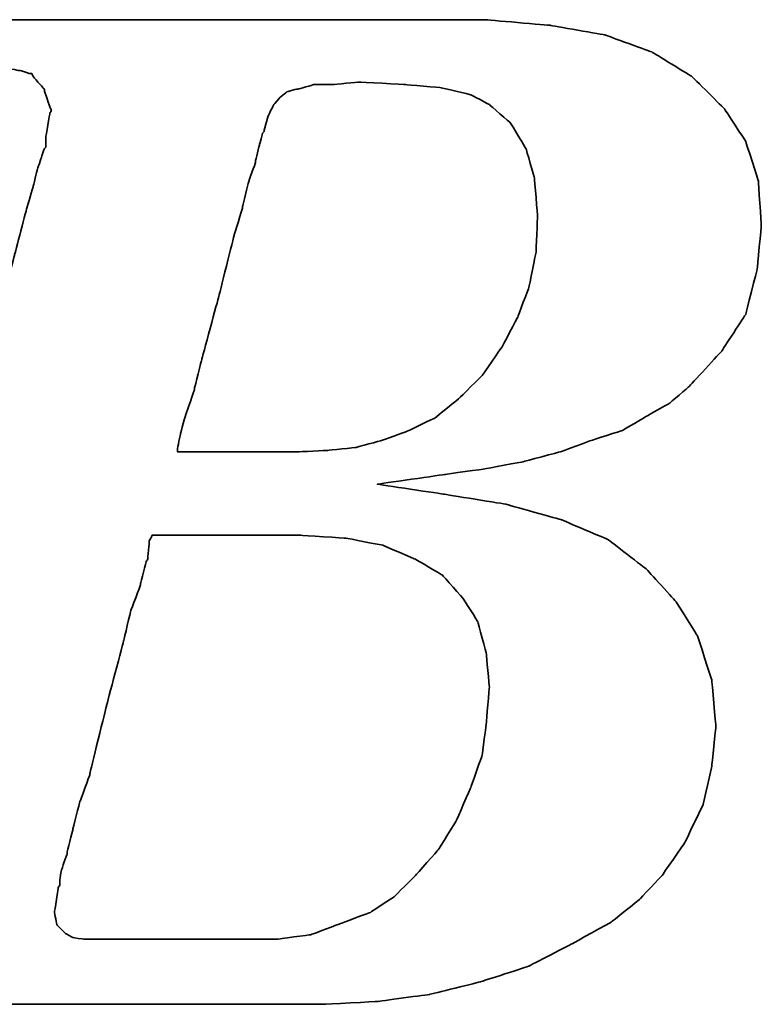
# Model space of a CAD drawing. Extents: x 473 to 1054, y -122 to 208.
# Tile 23 of 40: x 1020.99 to 1022.62, y -66.19 to -64.03. Entities that reach past the tile are written whole.
import ezdxf

# ---------------------------------------------------------------- set-up
doc = ezdxf.new("R2010")
doc.units = 0
doc.header["$MEASUREMENT"] = 0
doc.layers.add('DIM', color=4, linetype='CONTINUOUS')
doc.layers.add('layer 1', color=7, linetype='CONTINUOUS')

# ---------------------------------------------------------------- blocks, each defined once
blk = doc.blocks.new('TBI MOTION logo(完整正式版)')
at = {"layer": 'layer 1', "color": 22, "lineweight": 35}
for points, knots in [([(-64.65375, -6.86375), (-64.65375, -6.86375), (-64.84375, -7.29625), (-64.84375, -7.29625), (-64.84375, -7.29625), (-64.84375, -7.29625), (-64.86875, -7.34375), (-64.86875, -7.34375), (-64.86875, -7.34375), (-64.86875, -7.34375), (-64.86875, -7.36875), (-64.86875, -7.36875), (-64.86875, -7.36875), (-64.86875, -7.36875), (-65.15375, -7.65375), (-65.15375, -7.65375), (-65.15375, -7.65375), (-65.15375, -7.65375), (-65.17875, -7.65375), (-65.17875, -7.65375), (-65.17875, -7.65375), (-65.17875, -7.65375), (-65.20375, -7.67875), (-65.20375, -7.67875), (-65.20375, -7.67875), (-65.20375, -7.67875), (-65.58875, -7.87125), (-65.58875, -7.87125), (-65.58875, -7.87125), (-65.58875, -7.87125), (-65.63375, -7.87125), (-65.63375, -7.87125), (-65.63375, -7.87125), (-65.63375, -7.87125), (-65.65875, -7.89375), (-65.65875, -7.89375), (-65.65875, -7.89375), (-65.65875, -7.89375), (-66.09375, -7.94375), (-66.09375, -7.94375), (-66.09375, -7.94375), (-66.09375, -7.94375), (-66.11375, -7.94375), (-66.11375, -7.94375), (-66.11375, -7.94375), (-66.11375, -7.94375), (-66.16375, -7.94375), (-66.16375, -7.94375), (-66.16375, -7.94375), (-66.16375, -7.94375), (-66.30875, -7.94375), (-66.30875, -7.94375), (-66.30875, -7.94375), (-66.30875, -7.94375), (-66.69375, -7.94375), (-66.69375, -7.94375), (-66.69375, -7.94375), (-66.69375, -7.94375), (-67.07375, -7.94375), (-67.07375, -7.94375), (-67.07375, -7.94375), (-67.07375, -7.94375), (-67.12375, -7.94375), (-67.12375, -7.94375), (-67.12375, -7.94375), (-67.12375, -7.94375), (-67.12375, -7.96625), (-67.12375, -7.96625), (-67.12375, -7.96625), (-67.12375, -7.96625), (-67.14875, -7.99125), (-67.14875, -7.99125), (-67.14875, -7.99125), (-67.14875, -7.99125), (-67.24375, -8.34875), (-67.24375, -8.34875), (-67.24375, -8.34875), (-67.24375, -8.34875), (-67.31375, -8.68625), (-67.31375, -8.68625), (-67.31375, -8.68625), (-67.31375, -8.68625), (-67.26875, -8.68625), (-67.26875, -8.68625), (-67.26875, -8.68625), (-67.26875, -8.68625), (-67.07375, -8.68625), (-67.07375, -8.68625), (-67.07375, -8.68625), (-67.07375, -8.68625), (-66.54875, -8.68625), (-66.54875, -8.68625), (-66.54875, -8.68625), (-66.54875, -8.68625), (-65.82625, -8.68625), (-65.82625, -8.68625), (-65.82625, -8.68625), (-65.82625, -8.68625), (-65.01375, -8.68625), (-65.01375, -8.68625), (-65.01375, -8.68625), (-65.01375, -8.68625), (-64.05375, -8.68625), (-64.05375, -8.68625), (-64.05375, -8.68625), (-64.05375, -8.68625), (-62.08375, -8.68625), (-62.08375, -8.68625), (-62.08375, -8.68625), (-62.08375, -8.68625), (-60.06875, -8.68625), (-60.06875, -8.68625), (-60.06875, -8.68625), (-60.06875, -8.68625), (-59.10875, -8.68625), (-59.10875, -8.68625), (-59.10875, -8.68625), (-59.10875, -8.68625), (-58.29375, -8.68625), (-58.29375, -8.68625), (-58.29375, -8.68625), (-58.29375, -8.68625), (-57.57375, -8.68625), (-57.57375, -8.68625), (-57.57375, -8.68625), (-57.57375, -8.68625), (-57.04875, -8.68625), (-57.04875, -8.68625), (-57.04875, -8.68625), (-57.04875, -8.68625), (-56.85375, -8.68625), (-56.85375, -8.68625), (-56.85375, -8.68625), (-56.85375, -8.68625), (-56.70875, -8.68625), (-56.70875, -8.68625), (-56.70875, -8.68625), (-56.70875, -8.68625), (-56.61375, -8.68625), (-56.61375, -8.68625), (-56.61375, -8.68625), (-56.61375, -8.68625), (-56.56875, -8.68625), (-56.56875, -8.68625), (-56.56875, -8.68625), (-56.56875, -8.68625), (-55.65375, -8.63875), (-55.65375, -8.63875), (-55.65375, -8.63875), (-55.65375, -8.63875), (-54.76875, -8.51875), (-54.76875, -8.51875), (-54.76875, -8.51875), (-54.76875, -8.51875), (-53.90375, -8.30375), (-53.90375, -8.30375), (-53.90375, -8.30375), (-53.90375, -8.30375), (-53.08875, -8.03875), (-53.08875, -8.03875), (-53.08875, -8.03875), (-53.08875, -8.03875), (-52.34375, -7.65375), (-52.34375, -7.65375), (-52.34375, -7.65375), (-52.34375, -7.65375), (-51.69875, -7.29625), (-51.69875, -7.29625), (-51.69875, -7.29625), (-51.69875, -7.29625), (-51.21875, -6.91125), (-51.21875, -6.91125), (-51.21875, -6.91125), (-51.21875, -6.91125), (-50.83375, -6.50375), (-50.83375, -6.50375), (-50.83375, -6.50375), (-50.83375, -6.50375), (-50.44875, -5.94875), (-50.44875, -5.94875), (-50.44875, -5.94875), (-50.44875, -5.94875), (-50.13875, -5.30375), (-50.13875, -5.30375), (-50.13875, -5.30375), (-50.13875, -5.30375), (-49.99375, -4.65375), (-49.99375, -4.65375), (-49.99375, -4.65375), (-49.99375, -4.65375), (-49.92375, -3.98375), (-49.92375, -3.98375), (-49.92375, -3.98375), (-49.92375, -3.98375), (-49.99375, -3.19374), (-49.99375, -3.19374), (-49.99375, -3.19374), (-49.99375, -3.19374), (-50.23374, -2.44874), (-50.23374, -2.44874), (-50.23374, -2.44874), (-50.23374, -2.44874), (-50.59375, -1.87374), (-50.59375, -1.87374), (-50.59375, -1.87374), (-50.59375, -1.87374), (-51.09875, -1.31874), (-51.09875, -1.31874), (-51.09875, -1.31874), (-51.09875, -1.31874), (-51.74375, -0.81875), (-51.74375, -0.81875), (-51.74375, -0.81875), (-51.74375, -0.81875), (-52.53875, -0.48125), (-52.53875, -0.48125), (-52.53875, -0.48125), (-52.53875, -0.48125), (-53.47375, -0.21875), (-53.47375, -0.21875), (-53.47375, -0.21875), (-53.47375, -0.21875), (-54.52875, -0.04874), (-54.52875, -0.04874), (-54.52875, -0.04874), (-54.52875, -0.04874), (-55.65375, 0.12125), (-55.65375, 0.12125), (-55.65375, 0.12125), (-55.65375, 0.12125), (-54.50375, 0.28624), (-54.50375, 0.28624), (-54.50375, 0.28624), (-54.50375, 0.28624), (-53.83375, 0.38124), (-53.83375, 0.38124), (-53.83375, 0.38124), (-53.83375, 0.38124), (-53.18375, 0.50125), (-53.18375, 0.50125), (-53.18375, 0.50125), (-53.18375, 0.50125), (-52.55875, 0.66874), (-52.55875, 0.66874), (-52.55875, 0.66874), (-52.55875, 0.66874), (-52.03375, 0.86124), (-52.03375, 0.86124), (-52.03375, 0.86124), (-52.03375, 0.86124), (-51.50374, 1.03124), (-51.50374, 1.03124), (-51.50374, 1.03124), (-51.50374, 1.03124), (-51.09875, 1.27125), (-51.09875, 1.27125), (-51.09875, 1.27125), (-51.09875, 1.27125), (-50.71375, 1.48624), (-50.71375, 1.48624), (-50.71375, 1.48624), (-50.71375, 1.48624), (-50.37625, 1.77625), (-50.37625, 1.77625), (-50.37625, 1.77625), (-50.37625, 1.77625), (-49.82375, 2.37625), (-49.82375, 2.37625), (-49.82375, 2.37625), (-49.82375, 2.37625), (-49.41875, 2.99625), (-49.41875, 2.99625), (-49.41875, 2.99625), (-49.41875, 2.99625), (-49.22375, 3.76625), (-49.22375, 3.76625), (-49.22375, 3.76625), (-49.22375, 3.76625), (-49.15375, 4.50874), (-49.15375, 4.50874), (-49.15375, 4.50874), (-49.15375, 4.50874), (-49.20375, 5.25125), (-49.20375, 5.25125), (-49.20375, 5.25125), (-49.20375, 5.25125), (-49.41875, 5.92625), (-49.41875, 5.92625), (-49.41875, 5.92625), (-49.41875, 5.92625), (-49.77875, 6.47625), (-49.77875, 6.47625), (-49.77875, 6.47625), (-49.77875, 6.47625), (-50.33125, 7.02624), (-50.33125, 7.02624), (-50.33125, 7.02624), (-50.33125, 7.02624), (-51.00125, 7.43625), (-51.00125, 7.43625), (-51.00125, 7.43625), (-51.00125, 7.43625), (-51.79375, 7.72625), (-51.79375, 7.72625), (-51.79375, 7.72625), (-51.79375, 7.72625), (-52.72875, 7.89124), (-52.72875, 7.89124), (-52.72875, 7.89124), (-52.72875, 7.89124), (-53.83375, 7.98625), (-53.83375, 7.98625), (-53.83375, 7.98625), (-53.83375, 7.98625), (-53.92875, 7.98625), (-53.92875, 7.98625), (-53.92875, 7.98625), (-53.92875, 7.98625), (-54.26375, 7.98625), (-54.26375, 7.98625), (-54.26375, 7.98625), (-54.26375, 7.98625), (-54.74375, 7.98625), (-54.74375, 7.98625), (-54.74375, 7.98625), (-54.74375, 7.98625), (-55.36875, 7.98625), (-55.36875, 7.98625), (-55.36875, 7.98625), (-55.36875, 7.98625), (-56.13375, 7.98625), (-56.13375, 7.98625), (-56.13375, 7.98625), (-56.13375, 7.98625), (-56.94875, 7.98625), (-56.94875, 7.98625), (-56.94875, 7.98625), (-56.94875, 7.98625), (-58.77625, 7.98625), (-58.77625, 7.98625), (-58.77625, 7.98625), (-58.77625, 7.98625), (-60.59875, 7.98625), (-60.59875, 7.98625), (-60.59875, 7.98625), (-60.59875, 7.98625), (-61.41375, 7.98625), (-61.41375, 7.98625), (-61.41375, 7.98625), (-61.41375, 7.98625), (-62.17875, 7.98625), (-62.17875, 7.98625), (-62.17875, 7.98625), (-62.17875, 7.98625), (-62.80375, 7.98625), (-62.80375, 7.98625), (-62.80375, 7.98625), (-62.80375, 7.98625), (-63.30625, 7.98625), (-63.30625, 7.98625), (-63.30625, 7.98625), (-63.30625, 7.98625), (-63.57375, 7.98625), (-63.57375, 7.98625), (-63.57375, 7.98625), (-63.57375, 7.98625), (-63.57375, 7.96375), (-63.57375, 7.96375), (-63.57375, 7.96375), (-63.57375, 7.96375), (-63.59875, 7.94125), (-63.59875, 7.94125), (-63.59875, 7.94125), (-63.59875, 7.94125), (-63.69375, 7.55625), (-63.69375, 7.55625), (-63.69375, 7.55625), (-63.69375, 7.55625), (-63.76375, 7.24624), (-63.76375, 7.24624), (-63.76375, 7.24624), (-63.76375, 7.24624), (-63.23875, 7.24624), (-63.23875, 7.24624), (-63.23875, 7.24624), (-63.23875, 7.24624), (-62.75875, 7.24624), (-62.75875, 7.24624), (-62.75875, 7.24624), (-62.75875, 7.24624), (-62.61125, 7.24624), (-62.61125, 7.24624), (-62.61125, 7.24624), (-62.61125, 7.24624), (-62.56625, 7.24624), (-62.56625, 7.24624), (-62.56625, 7.24624), (-62.56625, 7.24624), (-62.22875, 7.24624), (-62.22875, 7.24624), (-62.22875, 7.24624), (-62.22875, 7.24624), (-62.20375, 7.24624), (-62.20375, 7.24624), (-62.20375, 7.24624), (-62.20375, 7.24624), (-62.17875, 7.21875), (-62.17875, 7.21875), (-62.17875, 7.21875), (-62.17875, 7.21875), (-61.96375, 7.17125), (-61.96375, 7.17125), (-61.96375, 7.17125), (-61.96375, 7.17125), (-61.72375, 7.12624), (-61.72375, 7.12624), (-61.72375, 7.12624), (-61.72375, 7.12624), (-61.70375, 7.12624), (-61.70375, 7.12624), (-61.70375, 7.12624), (-61.70375, 7.12624), (-61.55875, 7.07624), (-61.55875, 7.07624), (-61.55875, 7.07624), (-61.55875, 7.07624), (-61.50875, 7.07624), (-61.50875, 7.07624), (-61.50875, 7.07624), (-61.50875, 7.07624), (-61.48375, 7.02624), (-61.48375, 7.02624), (-61.48375, 7.02624), (-61.48375, 7.02624), (-61.31875, 6.83375), (-61.31875, 6.83375), (-61.31875, 6.83375), (-61.31875, 6.83375), (-61.29375, 6.81125), (-61.29375, 6.81125), (-61.29375, 6.81125), (-61.29375, 6.81125), (-61.29375, 6.78625), (-61.29375, 6.78625), (-61.29375, 6.78625), (-61.29375, 6.78625), (-61.19875, 6.50124), (-61.19875, 6.50124), (-61.19875, 6.50124), (-61.19875, 6.50124), (-61.17375, 6.45124), (-61.17375, 6.45124), (-61.17375, 6.45124), (-61.17375, 6.45124), (-61.19875, 6.40625), (-61.19875, 6.40625), (-61.19875, 6.40625), (-61.19875, 6.40625), (-61.26875, 5.99624), (-61.26875, 5.99624), (-61.26875, 5.99624), (-61.26875, 5.99624), (-61.26875, 5.85125), (-61.26875, 5.85125), (-61.26875, 5.85125), (-61.26875, 5.85125), (-61.26875, 5.82625), (-61.26875, 5.82625), (-61.26875, 5.82625), (-61.26875, 5.82625), (-61.29375, 5.80625), (-61.29375, 5.80625), (-61.29375, 5.80625), (-61.29375, 5.80625), (-61.34125, 5.66125), (-61.34125, 5.66125), (-61.34125, 5.66125), (-61.34125, 5.66125), (-61.41375, 5.44625), (-61.41375, 5.44625), (-61.41375, 5.44625), (-61.41375, 5.44625), (-61.48375, 5.15625), (-61.48375, 5.15625), (-61.48375, 5.15625), (-61.48375, 5.15625), (-61.58375, 4.82124), (-61.58375, 4.82124), (-61.58375, 4.82124), (-61.58375, 4.82124), (-61.79875, 4.00375), (-61.79875, 4.00375), (-61.79875, 4.00375), (-61.79875, 4.00375), (-62.05875, 2.99625), (-62.05875, 2.99625), (-62.05875, 2.99625), (-62.05875, 2.99625), (-62.34875, 1.91625), (-62.34875, 1.91625), (-62.34875, 1.91625), (-62.34875, 1.91625), (-62.97375, -0.41124), (-62.97375, -0.41124), (-62.97375, -0.41124), (-62.97375, -0.41124), (-63.59875, -2.75875), (-63.59875, -2.75875), (-63.59875, -2.75875), (-63.59875, -2.75875), (-63.88375, -3.86374), (-63.88375, -3.86374), (-63.88375, -3.86374), (-63.88375, -3.86374), (-64.14875, -4.82374), (-64.14875, -4.82374), (-64.14875, -4.82374), (-64.14875, -4.82374), (-64.36375, -5.64125), (-64.36375, -5.64125), (-64.36375, -5.64125), (-64.36375, -5.64125), (-64.43625, -5.97625), (-64.43625, -5.97625), (-64.43625, -5.97625), (-64.43625, -5.97625), (-64.50875, -6.28625), (-64.50875, -6.28625), (-64.50875, -6.28625), (-64.50875, -6.28625), (-64.50875, -6.30875), (-64.50875, -6.30875), (-64.50875, -6.30875), (-64.50875, -6.30875), (-64.57875, -6.50375), (-64.57875, -6.50375), (-64.57875, -6.50375), (-64.57875, -6.50375), (-64.62875, -6.69625), (-64.62875, -6.69625), (-64.62875, -6.69625), (-64.62875, -6.69625), (-64.62875, -6.76875), (-64.62875, -6.76875), (-64.62875, -6.76875), (-64.62875, -6.76875), (-64.62875, -6.81375), (-64.62875, -6.81375), (-64.62875, -6.81375), (-64.62875, -6.81375), (-64.62875, -6.83875), (-64.62875, -6.83875), (-64.62875, -6.83875), (-64.62875, -6.83875), (-64.65375, -6.86375), (-64.65375, -6.86375)], [0, 0, 0, 0, 0.00719424, 0.00719424, 0.00719424, 0.00719425, 0.01438849, 0.01438849, 0.01438849, 0.0143885, 0.02158273, 0.02158273, 0.02158273, 0.02158274, 0.02877698, 0.02877698, 0.02877698, 0.02877699, 0.03597122, 0.03597122, 0.03597122, 0.03597123, 0.04316547, 0.04316547, 0.04316547, 0.04316548, 0.05035971, 0.05035971, 0.05035971, 0.05035972, 0.05755396, 0.05755396, 0.05755396, 0.05755397, 0.0647482, 0.0647482, 0.0647482, 0.06474821, 0.07194245, 0.07194245, 0.07194245, 0.07194246, 0.07913669, 0.07913669, 0.07913669, 0.0791367, 0.08633094, 0.08633094, 0.08633094, 0.08633095, 0.09352518, 0.09352518, 0.09352518, 0.09352519, 0.10071942, 0.10071942, 0.10071942, 0.10071943, 0.10791367, 0.10791367, 0.10791367, 0.10791368, 0.11510791, 0.11510791, 0.11510791, 0.11510792, 0.12230216, 0.12230216, 0.12230216, 0.12230217, 0.1294964, 0.1294964, 0.1294964, 0.12949641, 0.13669065, 0.13669065, 0.13669065, 0.13669066, 0.14388489, 0.14388489, 0.14388489, 0.1438849, 0.15107914, 0.15107914, 0.15107914, 0.15107915, 0.15827338, 0.15827338, 0.15827338, 0.15827339, 0.16546763, 0.16546763, 0.16546763, 0.16546764, 0.17266187, 0.17266187, 0.17266187, 0.17266188, 0.17985612, 0.17985612, 0.17985612, 0.17985613, 0.18705036, 0.18705036, 0.18705036, 0.18705037, 0.1942446, 0.1942446, 0.1942446, 0.19424461, 0.20143885, 0.20143885, 0.20143885, 0.20143886, 0.20863309, 0.20863309, 0.20863309, 0.2086331, 0.21582734, 0.21582734, 0.21582734, 0.21582735, 0.22302158, 0.22302158, 0.22302158, 0.22302159, 0.23021583, 0.23021583, 0.23021583, 0.23021584, 0.23741007, 0.23741007, 0.23741007, 0.23741008, 0.24460432, 0.24460432, 0.24460432, 0.24460433, 0.25179856, 0.25179856, 0.25179856, 0.25179857, 0.25899281, 0.25899281, 0.25899281, 0.25899282, 0.26618705, 0.26618705, 0.26618705, 0.26618706, 0.27338129, 0.27338129, 0.27338129, 0.2733813, 0.28057554, 0.28057554, 0.28057554, 0.28057555, 0.28776978, 0.28776978, 0.28776978, 0.28776979, 0.29496403, 0.29496403, 0.29496403, 0.29496404, 0.30215827, 0.30215827, 0.30215827, 0.30215828, 0.30935252, 0.30935252, 0.30935252, 0.30935253, 0.31654676, 0.31654676, 0.31654676, 0.31654677, 0.32374101, 0.32374101, 0.32374101, 0.32374102, 0.33093525, 0.33093525, 0.33093525, 0.33093526, 0.3381295, 0.3381295, 0.3381295, 0.33812951, 0.34532374, 0.34532374, 0.34532374, 0.34532375, 0.35251799, 0.35251799, 0.35251799, 0.352518, 0.35971223, 0.35971223, 0.35971223, 0.35971224, 0.36690647, 0.36690647, 0.36690647, 0.36690648, 0.37410072, 0.37410072, 0.37410072, 0.37410073, 0.38129496, 0.38129496, 0.38129496, 0.38129497, 0.38848921, 0.38848921, 0.38848921, 0.38848922, 0.39568345, 0.39568345, 0.39568345, 0.39568346, 0.4028777, 0.4028777, 0.4028777, 0.40287771, 0.41007194, 0.41007194, 0.41007194, 0.41007195, 0.41726619, 0.41726619, 0.41726619, 0.4172662, 0.42446043, 0.42446043, 0.42446043, 0.42446044, 0.43165468, 0.43165468, 0.43165468, 0.43165469, 0.43884892, 0.43884892, 0.43884892, 0.43884893, 0.44604317, 0.44604317, 0.44604317, 0.44604318, 0.45323741, 0.45323741, 0.45323741, 0.45323742, 0.46043165, 0.46043165, 0.46043165, 0.46043166, 0.4676259, 0.4676259, 0.4676259, 0.46762591, 0.47482014, 0.47482014, 0.47482014, 0.47482015, 0.48201439, 0.48201439, 0.48201439, 0.4820144, 0.48920863, 0.48920863, 0.48920863, 0.48920864, 0.49640288, 0.49640288, 0.49640288, 0.49640289, 0.50359712, 0.50359712, 0.50359712, 0.50359713, 0.51079137, 0.51079137, 0.51079137, 0.51079138, 0.51798561, 0.51798561, 0.51798561, 0.51798562, 0.52517986, 0.52517986, 0.52517986, 0.52517987, 0.5323741, 0.5323741, 0.5323741, 0.53237411, 0.53956835, 0.53956835, 0.53956835, 0.53956836, 0.54676259, 0.54676259, 0.54676259, 0.5467626, 0.55395683, 0.55395683, 0.55395683, 0.55395684, 0.56115108, 0.56115108, 0.56115108, 0.56115109, 0.56834532, 0.56834532, 0.56834532, 0.56834533, 0.57553957, 0.57553957, 0.57553957, 0.57553958, 0.58273381, 0.58273381, 0.58273381, 0.58273382, 0.58992806, 0.58992806, 0.58992806, 0.58992807, 0.5971223, 0.5971223, 0.5971223, 0.59712231, 0.60431655, 0.60431655, 0.60431655, 0.60431656, 0.61151079, 0.61151079, 0.61151079, 0.6115108, 0.61870504, 0.61870504, 0.61870504, 0.61870505, 0.62589928, 0.62589928, 0.62589928, 0.62589929, 0.63309353, 0.63309353, 0.63309353, 0.63309354, 0.64028777, 0.64028777, 0.64028777, 0.64028778, 0.64748201, 0.64748201, 0.64748201, 0.64748202, 0.65467626, 0.65467626, 0.65467626, 0.65467627, 0.6618705, 0.6618705, 0.6618705, 0.66187051, 0.66906475, 0.66906475, 0.66906475, 0.66906476, 0.67625899, 0.67625899, 0.67625899, 0.676259, 0.68345324, 0.68345324, 0.68345324, 0.68345325, 0.69064748, 0.69064748, 0.69064748, 0.69064749, 0.69784173, 0.69784173, 0.69784173, 0.69784174, 0.70503597, 0.70503597, 0.70503597, 0.70503598, 0.71223022, 0.71223022, 0.71223022, 0.71223023, 0.71942446, 0.71942446, 0.71942446, 0.71942447, 0.72661871, 0.72661871, 0.72661871, 0.72661872, 0.73381295, 0.73381295, 0.73381295, 0.73381296, 0.74100719, 0.74100719, 0.74100719, 0.7410072, 0.74820144, 0.74820144, 0.74820144, 0.74820145, 0.75539568, 0.75539568, 0.75539568, 0.75539569, 0.76258993, 0.76258993, 0.76258993, 0.76258994, 0.76978417, 0.76978417, 0.76978417, 0.76978418, 0.77697842, 0.77697842, 0.77697842, 0.77697843, 0.78417266, 0.78417266, 0.78417266, 0.78417267, 0.79136691, 0.79136691, 0.79136691, 0.79136692, 0.79856115, 0.79856115, 0.79856115, 0.79856116, 0.8057554, 0.8057554, 0.8057554, 0.80575541, 0.81294964, 0.81294964, 0.81294964, 0.81294965, 0.82014388, 0.82014388, 0.82014388, 0.82014389, 0.82733813, 0.82733813, 0.82733813, 0.82733814, 0.83453237, 0.83453237, 0.83453237, 0.83453238, 0.84172662, 0.84172662, 0.84172662, 0.84172663, 0.84892086, 0.84892086, 0.84892086, 0.84892087, 0.85611511, 0.85611511, 0.85611511, 0.85611512, 0.86330935, 0.86330935, 0.86330935, 0.86330936, 0.8705036, 0.8705036, 0.8705036, 0.87050361, 0.87769784, 0.87769784, 0.87769784, 0.87769785, 0.88489209, 0.88489209, 0.88489209, 0.8848921, 0.89208633, 0.89208633, 0.89208633, 0.89208634, 0.89928058, 0.89928058, 0.89928058, 0.89928059, 0.90647482, 0.90647482, 0.90647482, 0.90647483, 0.91366906, 0.91366906, 0.91366906, 0.91366907, 0.92086331, 0.92086331, 0.92086331, 0.92086332, 0.92805755, 0.92805755, 0.92805755, 0.92805756, 0.9352518, 0.9352518, 0.9352518, 0.93525181, 0.94244604, 0.94244604, 0.94244604, 0.94244605, 0.94964029, 0.94964029, 0.94964029, 0.9496403, 0.95683453, 0.95683453, 0.95683453, 0.95683454, 0.96402878, 0.96402878, 0.96402878, 0.96402879, 0.97122302, 0.97122302, 0.97122302, 0.97122303, 0.97841727, 0.97841727, 0.97841727, 0.97841728, 0.98561151, 0.98561151, 0.98561151, 0.98561152, 0.99280576, 0.99280576, 0.99280576, 0.99280577, 1, 1, 1, 1]), ([(-57.50375, 6.35625), (-57.50375, 6.35625), (-57.57375, 6.11625), (-57.57375, 6.11625), (-57.57375, 6.11625), (-57.57375, 6.11625), (-57.57375, 6.09125), (-57.57375, 6.09125), (-57.57375, 6.09125), (-57.57375, 6.09125), (-57.59875, 6.06625), (-57.59875, 6.06625), (-57.59875, 6.06625), (-57.59875, 6.06625), (-57.64875, 5.87625), (-57.64875, 5.87625), (-57.64875, 5.87625), (-57.64875, 5.87625), (-57.71875, 5.58875), (-57.71875, 5.58875), (-57.71875, 5.58875), (-57.71875, 5.58875), (-57.71875, 5.56625), (-57.71875, 5.56625), (-57.71875, 5.56625), (-57.71875, 5.56625), (-57.83875, 5.23125), (-57.83875, 5.23125), (-57.83875, 5.23125), (-57.83875, 5.23125), (-57.93625, 4.82124), (-57.93625, 4.82124), (-57.93625, 4.82124), (-57.93625, 4.82124), (-57.93625, 4.79624), (-57.93625, 4.79624), (-57.93625, 4.79624), (-57.93625, 4.79624), (-58.07875, 4.34125), (-58.07875, 4.34125), (-58.07875, 4.34125), (-58.07875, 4.34125), (-58.34375, 3.28625), (-58.34375, 3.28625), (-58.34375, 3.28625), (-58.34375, 3.28625), (-58.62875, 2.23124), (-58.62875, 2.23124), (-58.62875, 2.23124), (-58.62875, 2.23124), (-58.74875, 1.75125), (-58.74875, 1.75125), (-58.74875, 1.75125), (-58.74875, 1.75125), (-58.74875, 1.72625), (-58.74875, 1.72625), (-58.74875, 1.72625), (-58.74875, 1.72625), (-58.89375, 1.31625), (-58.89375, 1.31625), (-58.89375, 1.31625), (-58.89375, 1.31625), (-58.98875, 0.98124), (-58.98875, 0.98124), (-58.98875, 0.98124), (-58.98875, 0.98124), (-59.03875, 0.71625), (-59.03875, 0.71625), (-59.03875, 0.71625), (-59.03875, 0.71625), (-59.03875, 0.66874), (-59.03875, 0.66874), (-59.03875, 0.66874), (-59.03875, 0.66874), (-58.91875, 0.66874), (-58.91875, 0.66874), (-58.91875, 0.66874), (-58.91875, 0.66874), (-58.53375, 0.66874), (-58.53375, 0.66874), (-58.53375, 0.66874), (-58.53375, 0.66874), (-58.10375, 0.66874), (-58.10375, 0.66874), (-58.10375, 0.66874), (-58.10375, 0.66874), (-57.66875, 0.66874), (-57.66875, 0.66874), (-57.66875, 0.66874), (-57.66875, 0.66874), (-57.33375, 0.66874), (-57.33375, 0.66874), (-57.33375, 0.66874), (-57.33375, 0.66874), (-57.09375, 0.66874), (-57.09375, 0.66874), (-57.09375, 0.66874), (-57.09375, 0.66874), (-56.99875, 0.66874), (-56.99875, 0.66874), (-56.99875, 0.66874), (-56.99875, 0.66874), (-56.49375, 0.69374), (-56.49375, 0.69374), (-56.49375, 0.69374), (-56.49375, 0.69374), (-56.01375, 0.74374), (-56.01375, 0.74374), (-56.01375, 0.74374), (-56.01375, 0.74374), (-55.58375, 0.86124), (-55.58375, 0.86124), (-55.58375, 0.86124), (-55.58375, 0.86124), (-55.17375, 1.00624), (-55.17375, 1.00624), (-55.17375, 1.00624), (-55.17375, 1.00624), (-54.67375, 1.24625), (-54.67375, 1.24625), (-54.67375, 1.24625), (-54.67375, 1.24625), (-54.26375, 1.58124), (-54.26375, 1.58124), (-54.26375, 1.58124), (-54.26375, 1.58124), (-53.87875, 1.96374), (-53.87875, 1.96374), (-53.87875, 1.96374), (-53.87875, 1.96374), (-53.54375, 2.44625), (-53.54375, 2.44625), (-53.54375, 2.44625), (-53.54375, 2.44625), (-53.27875, 2.95125), (-53.27875, 2.95125), (-53.27875, 2.95125), (-53.27875, 2.95125), (-53.08875, 3.45124), (-53.08875, 3.45124), (-53.08875, 3.45124), (-53.08875, 3.45124), (-52.96875, 4.05124), (-52.96875, 4.05124), (-52.96875, 4.05124), (-52.96875, 4.05124), (-52.94375, 4.65125), (-52.94375, 4.65125), (-52.94375, 4.65125), (-52.94375, 4.65125), (-52.99375, 5.30125), (-52.99375, 5.30125), (-52.99375, 5.30125), (-52.99375, 5.30125), (-53.13875, 5.80625), (-53.13875, 5.80625), (-53.13875, 5.80625), (-53.13875, 5.80625), (-53.39875, 6.23625), (-53.39875, 6.23625), (-53.39875, 6.23625), (-53.39875, 6.23625), (-53.75875, 6.54875), (-53.75875, 6.54875), (-53.75875, 6.54875), (-53.75875, 6.54875), (-54.07375, 6.71625), (-54.07375, 6.71625), (-54.07375, 6.71625), (-54.07375, 6.71625), (-54.57375, 6.83375), (-54.57375, 6.83375), (-54.57375, 6.83375), (-54.57375, 6.83375), (-55.17375, 6.88625), (-55.17375, 6.88625), (-55.17375, 6.88625), (-55.17375, 6.88625), (-55.96875, 6.93125), (-55.96875, 6.93125), (-55.96875, 6.93125), (-55.96875, 6.93125), (-56.39875, 6.88625), (-56.39875, 6.88625), (-56.39875, 6.88625), (-56.39875, 6.88625), (-56.42125, 6.88625), (-56.42125, 6.88625), (-56.42125, 6.88625), (-56.42125, 6.88625), (-56.73375, 6.88625), (-56.73375, 6.88625), (-56.73375, 6.88625), (-56.73375, 6.88625), (-56.99875, 6.81125), (-56.99875, 6.81125), (-56.99875, 6.81125), (-56.99875, 6.81125), (-57.02375, 6.81125), (-57.02375, 6.81125), (-57.02375, 6.81125), (-57.02375, 6.81125), (-57.18875, 6.76625), (-57.18875, 6.76625), (-57.18875, 6.76625), (-57.18875, 6.76625), (-57.30875, 6.66625), (-57.30875, 6.66625), (-57.30875, 6.66625), (-57.30875, 6.66625), (-57.40875, 6.54875), (-57.40875, 6.54875), (-57.40875, 6.54875), (-57.40875, 6.54875), (-57.50375, 6.35625), (-57.50375, 6.35625)], [0, 0, 0, 0, 0.01851852, 0.01851852, 0.01851852, 0.01851853, 0.03703704, 0.03703704, 0.03703704, 0.03703705, 0.05555556, 0.05555556, 0.05555556, 0.05555557, 0.07407407, 0.07407407, 0.07407407, 0.07407408, 0.09259259, 0.09259259, 0.09259259, 0.0925926, 0.11111111, 0.11111111, 0.11111111, 0.11111112, 0.12962963, 0.12962963, 0.12962963, 0.12962964, 0.14814815, 0.14814815, 0.14814815, 0.14814816, 0.16666667, 0.16666667, 0.16666667, 0.16666668, 0.18518519, 0.18518519, 0.18518519, 0.1851852, 0.2037037, 0.2037037, 0.2037037, 0.20370371, 0.22222222, 0.22222222, 0.22222222, 0.22222223, 0.24074074, 0.24074074, 0.24074074, 0.24074075, 0.25925926, 0.25925926, 0.25925926, 0.25925927, 0.27777778, 0.27777778, 0.27777778, 0.27777779, 0.2962963, 0.2962963, 0.2962963, 0.29629631, 0.31481481, 0.31481481, 0.31481481, 0.31481482, 0.33333333, 0.33333333, 0.33333333, 0.33333334, 0.35185185, 0.35185185, 0.35185185, 0.35185186, 0.37037037, 0.37037037, 0.37037037, 0.37037038, 0.38888889, 0.38888889, 0.38888889, 0.3888889, 0.40740741, 0.40740741, 0.40740741, 0.40740742, 0.42592593, 0.42592593, 0.42592593, 0.42592594, 0.44444444, 0.44444444, 0.44444444, 0.44444445, 0.46296296, 0.46296296, 0.46296296, 0.46296297, 0.48148148, 0.48148148, 0.48148148, 0.48148149, 0.5, 0.5, 0.5, 0.50000001, 0.51851852, 0.51851852, 0.51851852, 0.51851853, 0.53703704, 0.53703704, 0.53703704, 0.53703705, 0.55555556, 0.55555556, 0.55555556, 0.55555557, 0.57407407, 0.57407407, 0.57407407, 0.57407408, 0.59259259, 0.59259259, 0.59259259, 0.5925926, 0.61111111, 0.61111111, 0.61111111, 0.61111112, 0.62962963, 0.62962963, 0.62962963, 0.62962964, 0.64814815, 0.64814815, 0.64814815, 0.64814816, 0.66666667, 0.66666667, 0.66666667, 0.66666668, 0.68518519, 0.68518519, 0.68518519, 0.6851852, 0.7037037, 0.7037037, 0.7037037, 0.70370371, 0.72222222, 0.72222222, 0.72222222, 0.72222223, 0.74074074, 0.74074074, 0.74074074, 0.74074075, 0.75925926, 0.75925926, 0.75925926, 0.75925927, 0.77777778, 0.77777778, 0.77777778, 0.77777779, 0.7962963, 0.7962963, 0.7962963, 0.79629631, 0.81481481, 0.81481481, 0.81481481, 0.81481482, 0.83333333, 0.83333333, 0.83333333, 0.83333334, 0.85185185, 0.85185185, 0.85185185, 0.85185186, 0.87037037, 0.87037037, 0.87037037, 0.87037038, 0.88888889, 0.88888889, 0.88888889, 0.8888889, 0.90740741, 0.90740741, 0.90740741, 0.90740742, 0.92592593, 0.92592593, 0.92592593, 0.92592594, 0.94444444, 0.94444444, 0.94444444, 0.94444445, 0.96296296, 0.96296296, 0.96296296, 0.96296297, 0.98148148, 0.98148148, 0.98148148, 0.98148149, 1, 1, 1, 1]), ([(-61.03125, -6.57375), (-61.03125, -6.57375), (-61.03125, -6.67125), (-61.03125, -6.67125), (-61.03125, -6.67125), (-61.03125, -6.67125), (-61.05375, -6.69625), (-61.05375, -6.69625), (-61.05375, -6.69625), (-61.05375, -6.69625), (-61.12375, -7.12875), (-61.12375, -7.12875), (-61.12375, -7.12875), (-61.12375, -7.12875), (-61.07875, -7.34375), (-61.07875, -7.34375), (-61.07875, -7.34375), (-61.07875, -7.34375), (-60.93375, -7.48875), (-60.93375, -7.48875), (-60.93375, -7.48875), (-60.93375, -7.48875), (-60.81375, -7.55625), (-60.81375, -7.55625), (-60.81375, -7.55625), (-60.81375, -7.55625), (-60.62375, -7.58375), (-60.62375, -7.58375), (-60.62375, -7.58375), (-60.62375, -7.58375), (-60.30875, -7.58375), (-60.30875, -7.58375), (-60.30875, -7.58375), (-60.30875, -7.58375), (-59.97375, -7.58375), (-59.97375, -7.58375), (-59.97375, -7.58375), (-59.97375, -7.58375), (-59.87875, -7.58375), (-59.87875, -7.58375), (-59.87875, -7.58375), (-59.87875, -7.58375), (-59.63625, -7.58375), (-59.63625, -7.58375), (-59.63625, -7.58375), (-59.63625, -7.58375), (-58.96875, -7.58375), (-58.96875, -7.58375), (-58.96875, -7.58375), (-58.96875, -7.58375), (-58.29375, -7.58375), (-58.29375, -7.58375), (-58.29375, -7.58375), (-58.29375, -7.58375), (-58.05375, -7.58375), (-58.05375, -7.58375), (-58.05375, -7.58375), (-58.05375, -7.58375), (-57.98375, -7.58375), (-57.98375, -7.58375), (-57.98375, -7.58375), (-57.98375, -7.58375), (-57.35875, -7.58375), (-57.35875, -7.58375), (-57.35875, -7.58375), (-57.35875, -7.58375), (-56.78375, -7.50875), (-56.78375, -7.50875), (-56.78375, -7.50875), (-56.78375, -7.50875), (-56.27875, -7.31875), (-56.27875, -7.31875), (-56.27875, -7.31875), (-56.27875, -7.31875), (-55.77375, -7.12875), (-55.77375, -7.12875), (-55.77375, -7.12875), (-55.77375, -7.12875), (-55.36875, -6.86375), (-55.36875, -6.86375), (-55.36875, -6.86375), (-55.36875, -6.86375), (-55.00875, -6.50375), (-55.00875, -6.50375), (-55.00875, -6.50375), (-55.00875, -6.50375), (-54.62375, -6.06875), (-54.62375, -6.06875), (-54.62375, -6.06875), (-54.62375, -6.06875), (-54.31375, -5.56875), (-54.31375, -5.56875), (-54.31375, -5.56875), (-54.31375, -5.56875), (-54.07375, -5.01625), (-54.07375, -5.01625), (-54.07375, -5.01625), (-54.07375, -5.01625), (-53.87875, -4.46374), (-53.87875, -4.46374), (-53.87875, -4.46374), (-53.87875, -4.46374), (-53.80875, -3.91375), (-53.80875, -3.91375), (-53.80875, -3.91375), (-53.80875, -3.91375), (-53.75875, -3.31375), (-53.75875, -3.31375), (-53.75875, -3.31375), (-53.75875, -3.31375), (-53.80875, -2.75875), (-53.80875, -2.75875), (-53.80875, -2.75875), (-53.80875, -2.75875), (-53.95375, -2.20875), (-53.95375, -2.20875), (-53.95375, -2.20875), (-53.95375, -2.20875), (-54.19375, -1.82625), (-54.19375, -1.82625), (-54.19375, -1.82625), (-54.19375, -1.82625), (-54.55375, -1.41875), (-54.55375, -1.41875), (-54.55375, -1.41875), (-54.55375, -1.41875), (-55.00875, -1.15125), (-55.00875, -1.15125), (-55.00875, -1.15125), (-55.00875, -1.15125), (-55.56125, -0.91375), (-55.56125, -0.91375), (-55.56125, -0.91375), (-55.56125, -0.91375), (-56.18125, -0.79375), (-56.18125, -0.79375), (-56.18125, -0.79375), (-56.18125, -0.79375), (-56.94875, -0.74374), (-56.94875, -0.74374), (-56.94875, -0.74374), (-56.94875, -0.74374), (-56.99875, -0.74374), (-56.99875, -0.74374), (-56.99875, -0.74374), (-56.99875, -0.74374), (-57.09375, -0.74374), (-57.09375, -0.74374), (-57.09375, -0.74374), (-57.09375, -0.74374), (-57.38375, -0.74374), (-57.38375, -0.74374), (-57.38375, -0.74374), (-57.38375, -0.74374), (-57.76875, -0.74374), (-57.76875, -0.74374), (-57.76875, -0.74374), (-57.76875, -0.74374), (-58.24625, -0.74374), (-58.24625, -0.74374), (-58.24625, -0.74374), (-58.24625, -0.74374), (-58.72875, -0.74374), (-58.72875, -0.74374), (-58.72875, -0.74374), (-58.72875, -0.74374), (-59.20875, -0.74374), (-59.20875, -0.74374), (-59.20875, -0.74374), (-59.20875, -0.74374), (-59.46875, -0.74374), (-59.46875, -0.74374), (-59.46875, -0.74374), (-59.46875, -0.74374), (-59.51625, -0.83875), (-59.51625, -0.83875), (-59.51625, -0.83875), (-59.51625, -0.83875), (-59.54375, -1.15125), (-59.54375, -1.15125), (-59.54375, -1.15125), (-59.54375, -1.15125), (-59.56375, -1.17874), (-59.56375, -1.17874), (-59.56375, -1.17874), (-59.56375, -1.17874), (-59.66375, -1.55875), (-59.66375, -1.55875), (-59.66375, -1.55875), (-59.66375, -1.55875), (-59.66375, -1.58375), (-59.66375, -1.58375), (-59.66375, -1.58375), (-59.66375, -1.58375), (-59.82875, -2.01874), (-59.82875, -2.01874), (-59.82875, -2.01874), (-59.82875, -2.01874), (-59.94875, -2.52125), (-59.94875, -2.52125), (-59.94875, -2.52125), (-59.94875, -2.52125), (-60.23875, -3.62375), (-60.23875, -3.62375), (-60.23875, -3.62375), (-60.23875, -3.62375), (-60.52375, -4.77624), (-60.52375, -4.77624), (-60.52375, -4.77624), (-60.52375, -4.77624), (-60.52375, -4.79874), (-60.52375, -4.79874), (-60.52375, -4.79874), (-60.52375, -4.79874), (-60.69125, -5.25375), (-60.69125, -5.25375), (-60.69125, -5.25375), (-60.69125, -5.25375), (-60.81375, -5.73625), (-60.81375, -5.73625), (-60.81375, -5.73625), (-60.81375, -5.73625), (-60.90875, -6.11875), (-60.90875, -6.11875), (-60.90875, -6.11875), (-60.90875, -6.11875), (-60.90875, -6.14375), (-60.90875, -6.14375), (-60.90875, -6.14375), (-60.90875, -6.14375), (-61.00375, -6.40875), (-61.00375, -6.40875), (-61.00375, -6.40875), (-61.00375, -6.40875), (-61.03125, -6.57375), (-61.03125, -6.57375)], [0, 0, 0, 0, 0.01694915, 0.01694915, 0.01694915, 0.01694916, 0.03389831, 0.03389831, 0.03389831, 0.03389832, 0.05084746, 0.05084746, 0.05084746, 0.05084747, 0.06779661, 0.06779661, 0.06779661, 0.06779662, 0.08474576, 0.08474576, 0.08474576, 0.08474577, 0.10169492, 0.10169492, 0.10169492, 0.10169493, 0.11864407, 0.11864407, 0.11864407, 0.11864408, 0.13559322, 0.13559322, 0.13559322, 0.13559323, 0.15254237, 0.15254237, 0.15254237, 0.15254238, 0.16949153, 0.16949153, 0.16949153, 0.16949154, 0.18644068, 0.18644068, 0.18644068, 0.18644069, 0.20338983, 0.20338983, 0.20338983, 0.20338984, 0.22033898, 0.22033898, 0.22033898, 0.22033899, 0.23728814, 0.23728814, 0.23728814, 0.23728815, 0.25423729, 0.25423729, 0.25423729, 0.2542373, 0.27118644, 0.27118644, 0.27118644, 0.27118645, 0.28813559, 0.28813559, 0.28813559, 0.2881356, 0.30508475, 0.30508475, 0.30508475, 0.30508476, 0.3220339, 0.3220339, 0.3220339, 0.32203391, 0.33898305, 0.33898305, 0.33898305, 0.33898306, 0.3559322, 0.3559322, 0.3559322, 0.35593221, 0.37288136, 0.37288136, 0.37288136, 0.37288137, 0.38983051, 0.38983051, 0.38983051, 0.38983052, 0.40677966, 0.40677966, 0.40677966, 0.40677967, 0.42372881, 0.42372881, 0.42372881, 0.42372882, 0.44067797, 0.44067797, 0.44067797, 0.44067798, 0.45762712, 0.45762712, 0.45762712, 0.45762713, 0.47457627, 0.47457627, 0.47457627, 0.47457628, 0.49152542, 0.49152542, 0.49152542, 0.49152543, 0.50847458, 0.50847458, 0.50847458, 0.50847459, 0.52542373, 0.52542373, 0.52542373, 0.52542374, 0.54237288, 0.54237288, 0.54237288, 0.54237289, 0.55932203, 0.55932203, 0.55932203, 0.55932204, 0.57627119, 0.57627119, 0.57627119, 0.5762712, 0.59322034, 0.59322034, 0.59322034, 0.59322035, 0.61016949, 0.61016949, 0.61016949, 0.6101695, 0.62711864, 0.62711864, 0.62711864, 0.62711865, 0.6440678, 0.6440678, 0.6440678, 0.64406781, 0.66101695, 0.66101695, 0.66101695, 0.66101696, 0.6779661, 0.6779661, 0.6779661, 0.67796611, 0.69491525, 0.69491525, 0.69491525, 0.69491526, 0.71186441, 0.71186441, 0.71186441, 0.71186442, 0.72881356, 0.72881356, 0.72881356, 0.72881357, 0.74576271, 0.74576271, 0.74576271, 0.74576272, 0.76271186, 0.76271186, 0.76271186, 0.76271187, 0.77966102, 0.77966102, 0.77966102, 0.77966103, 0.79661017, 0.79661017, 0.79661017, 0.79661018, 0.81355932, 0.81355932, 0.81355932, 0.81355933, 0.83050847, 0.83050847, 0.83050847, 0.83050848, 0.84745763, 0.84745763, 0.84745763, 0.84745764, 0.86440678, 0.86440678, 0.86440678, 0.86440679, 0.88135593, 0.88135593, 0.88135593, 0.88135594, 0.89830508, 0.89830508, 0.89830508, 0.89830509, 0.91525424, 0.91525424, 0.91525424, 0.91525425, 0.93220339, 0.93220339, 0.93220339, 0.9322034, 0.94915254, 0.94915254, 0.94915254, 0.94915255, 0.96610169, 0.96610169, 0.96610169, 0.9661017, 0.98305085, 0.98305085, 0.98305085, 0.98305086, 1, 1, 1, 1])]:
    blk.add_open_spline(points, degree=3, knots=knots, dxfattribs=at)

msp = doc.modelspace()

# ---------------------------------------------------------------- block references
at = {"layer": 'DIM', "xscale": 0.1295999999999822, "yscale": 0.1295999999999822, "zscale": 0.1295999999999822}
msp.add_blockref('TBI MOTION logo(完整正式版)', (1028.9871, -65.0669), dxfattribs=at)

doc.saveas('drawing.dxf')
